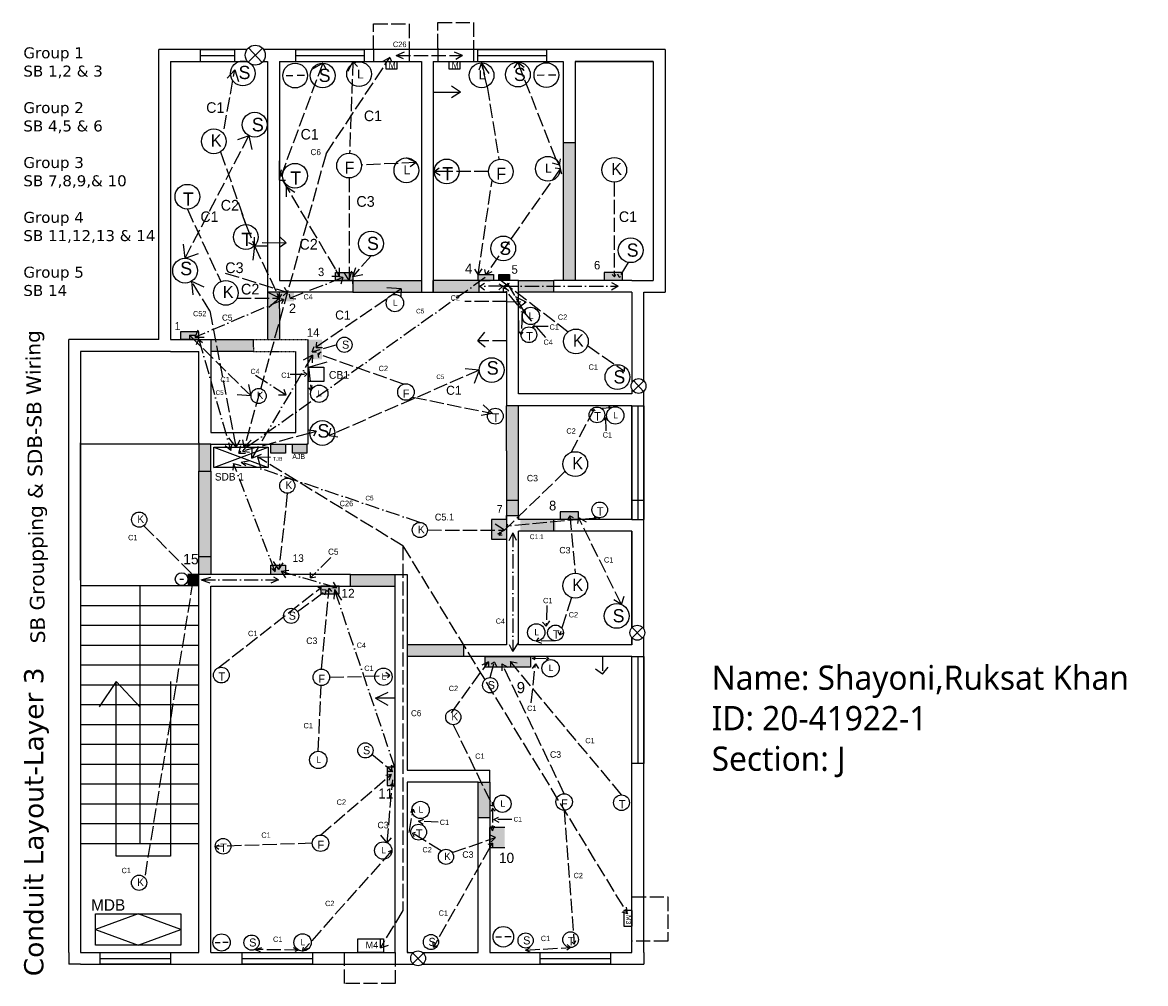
# Model space of a CAD drawing. Header units: inches. Extents: x -305 to 1342, y -989 to 4114.
import ezdxf

# ---------------------------------------------------------------- set-up
doc = ezdxf.new("R2010")
doc.units = ezdxf.units.IN
doc.header["$MEASUREMENT"] = 0
for name, pattern in [('ACAD_ISO02W100', [15, 12, -3]), ('ACAD_ISO10W100', [18, 12, -3, 0, -3]), ('HIDDEN2', [0.1875, 0.125, -0.0625])]:
    doc.linetypes.add(name, pattern=pattern)

msp = doc.modelspace()

# ---------------------------------------------------------------- hatches: boundary and pattern name
for color, points in [(3, [(162.53, -277.77), (152.53, -277.77), (152.53, -346.27), (152.53, -394.27), (162.53, -394.27), (162.53, -346.27)]), (3, [(32.53, -394.27), (-25.47, -394.27), (-25.47, -397.19), (-25.47, -404.27), (32.53, -404.27)]), (3, [(80.98, -394.27), (42.53, -394.27), (42.44, -404.27), (80.98, -404.27)]), (3, [(144.53, -394.27), (114.53, -394.27), (114.53, -404.27), (144.53, -404.27)]), (3, [(-87.47, -418.04), (-87.47, -404.27), (-97.47, -404.27), (-97.47, -418.27), (-97.47, -444.27), (-87.47, -444.27)]), (8, [(-75.21, -404.22), (-87.47, -404.22), (-87.47, -411.96), (-75.21, -411.96)]), (3, [(-109.47, -444.27), (-145.47, -444.27), (-145.47, -454.27), (-109.47, -454.27), (-109.47, -450.78)]), (8, [(-51.43, -444.26), (-64.22, -444.26), (-64.22, -460.98), (-51.43, -460.98)]), (3, [(114.53, -500.27), (104.53, -500.27), (104.53, -538.34), (104.53, -592.94), (114.53, -592.94)]), (3, [(-145.47, -532.78), (-155.47, -532.78), (-155.47, -555.55), (-145.47, -555.55)]), (56, [(-82.34, -532.6), (-94.6, -532.6), (-94.6, -540.33), (-82.34, -540.33)]), (78, [(-82.34, -532.78), (-94.6, -532.78), (-94.6, -540.33), (-82.34, -540.33)]), (4, [(-64.28, -532.78), (-73.47, -532.78), (-76.53, -532.78), (-76.53, -540.33), (-64.28, -540.33)]), (3, [(-145.47, -555.55), (-155.47, -555.55), (-155.47, -642.84), (-145.47, -642.84)]), (8, [(104.53, -596.27), (91.74, -596.27), (91.74, -612.99), (104.53, -612.99)]), (3, [(146.09, -596.26), (116.09, -596.26), (116.09, -606.26), (146.09, -606.26)]), (256, [(-145.47, -627.53), (-155.47, -627.53), (-155.47, -642.84), (-145.47, -642.84)]), (256, [(-145.47, -627.53), (-155.47, -627.53), (-155.47, -642.84), (-145.47, -642.84)]), (256, [(-145.47, -627.53), (-155.47, -627.53), (-155.47, -642.84), (-145.47, -642.84)]), (3, [(-145.47, -627.53), (-155.47, -627.53), (-155.47, -642.84), (-145.47, -642.84)]), (8, [(-82.34, -635.03), (-94.6, -635.03), (-94.6, -642.76), (-82.34, -642.76)]), (8, [(-155.47, -642.84), (-164.9, -642.84), (-164.9, -652.27), (-155.47, -652.27)]), (3, [(10.53, -642.84), (-27.47, -642.84), (-27.47, -652.84), (10.53, -652.84)]), (3, [(68.53, -702.27), (20.53, -702.27), (20.53, -712.27), (68.53, -712.27)]), (251, [(124.71, -712.27), (86.53, -712.27), (86.53, -721.22), (124.71, -721.22)]), (3, [(90.53, -818.27), (80.53, -818.27), (80.53, -848.27), (90.53, -848.27)]), (8, [(102.98, -856.76), (90.18, -856.76), (90.18, -873.48), (102.98, -873.48)])]:
    msp.add_hatch(color=color).paths.add_polyline_path(points)
at = {"linetype": 'ACAD_ISO02W100'}
for points in [[(-25.47, -387.55), (-40.07, -387.55), (-40.07, -394.27), (-25.47, -394.27)], [(202.46, -387.79), (187.03, -387.79), (187.03, -394.15), (202.46, -394.15)], [(93.39, -389.44), (80.57, -389.44), (80.57, -394.27), (93.39, -394.27)], [(107.16, -389.44), (97.96, -389.44), (97.96, -394.27), (107.16, -394.27)], [(-155.65, -437.78), (-171.08, -437.78), (-171.08, -444.13), (-155.65, -444.13)], [(165.38, -589.81), (149.95, -589.81), (149.95, -596.17), (165.38, -596.17)], [(-37.04, -652.82), (-52.47, -652.82), (-52.47, -659.18), (-37.04, -659.18)], [(10.09, -821.09), (10.09, -805.66), (3.73, -805.66), (3.73, -821.09)]]:
    msp.add_hatch(color=252, dxfattribs=at).paths.add_polyline_path(points)

# ---------------------------------------------------------------- linework, layer by layer
for p, q in [((-7.91, -199.27), (-7.91, -177.52)), ((-7.91, -177.52), (22.15, -177.52)), ((22.15, -177.52), (22.15, -199.27)), ((46.57, -198.06), (46.57, -176.32)), ((46.57, -176.32), (76.64, -176.32)), ((76.64, -176.32), (76.64, -198.06)), ((-134.23, -266.35), (-125.25, -216.43)), ((-50.87, -210.69), (-87.47, -309.66)), ((-50.87, -210.69), (-60, -216.03)), ((-50.87, -210.69), (-48.09, -215.44)), ((-25.31, -209.27), (-29.57, -217.7)), ((-25.31, -209.27), (-28.16, -286.79)), ((-25.31, -209.27), (-21.42, -213.46)), ((83.41, -210.49), (81.09, -216.72)), ((88.16, -230.3), (83.41, -210.49)), ((83.41, -210.49), (85.78, -220.39)), ((83.41, -210.49), (89.65, -219.52)), ((114.12, -209.87), (110.78, -214.62)), ((146.36, -292.09), (114.12, -209.87)), ((114.12, -209.87), (119.4, -214.21)), ((88.16, -230.3), (98.05, -291.95)), ((-137.18, -285.6), (-115.82, -347.19)), ((-87.47, -309.66), (-87.47, -293.3)), ((-87.47, -305.87), (-87.47, -293.3)), ((28.01, -294.72), (19.88, -290.85)), ((146.36, -292.09), (149.44, -296.85)), ((149.44, -296.85), (150.05, -291.59)), ((-87.47, -309.66), (-87.47, -296.77)), ((-87.47, -309.66), (-85.81, -300.95)), ((28.01, -294.72), (-18.09, -296.79)), ((28.01, -294.72), (23.12, -298.39)), ((43.47, -302.21), (47.49, -299.28)), ((50.08, -302.21), (43.47, -302.21)), ((43.47, -302.21), (48.32, -305.23)), ((89.24, -302.29), (50.08, -302.21)), ((149.91, -299.95), (86.98, -389.44)), ((149.44, -296.85), (143.47, -295.24)), ((149.91, -299.95), (145.67, -299.33)), ((149.91, -299.95), (149.24, -303.63)), ((149.91, -299.95), (150.93, -304.3)), ((-87.47, -309.66), (-82.26, -309.66)), ((-84.86, -309.66), (-36.63, -390.92)), ((-83.15, -312.54), (-81.7, -314.98)), ((-28.55, -307.73), (-28.55, -394.27)), ((80.57, -389.44), (92.36, -309.75)), ((195.57, -311.35), (195.57, -387.76)), ((-81.7, -314.98), (-81.7, -323.66)), ((-81.7, -314.98), (-74.32, -319.69)), ((-165.22, -334.07), (-137.1, -395.35)), ((-115.82, -347.19), (-119.28, -337.2)), ((-115.82, -347.19), (-108.58, -365.22)), ((-108.58, -365.22), (-108.42, -357.72)), ((-108.58, -365.22), (-113.33, -362.42)), ((-108.58, -365.22), (-110.34, -379.57)), ((-108.58, -365.22), (-87.47, -409.25)), ((-108.58, -365.22), (-97.47, -365.22)), ((-10.03, -373.65), (-25.47, -390.91)), ((207.27, -379.08), (199.71, -391.56)), ((-133.24, -388.12), (-80.95, -404.27)), ((-36.63, -390.92), (-39.84, -385.5)), ((-36.63, -390.92), (-36.63, -383.82)), ((-28.55, -394.27), (-32.77, -387.55)), ((-28.55, -394.27), (-26.34, -386.33)), ((-25.47, -390.91), (-22.77, -383.33)), ((80.57, -389.44), (77.81, -384.86)), ((80.57, -389.44), (83.93, -384.66)), ((86.98, -389.44), (86.06, -385.06)), ((86.98, -389.44), (92.26, -386.71)), ((195.57, -387.76), (195.71, -391.28)), ((199.71, -391.56), (198.65, -389.03)), ((-36.63, -390.92), (-43.17, -390.92)), ((-25.47, -390.91), (-16.84, -389.26)), ((100.07, -394.27), (99.03, -393.34)), ((99.03, -393.34), (100.13, -393.4)), ((99.03, -393.34), (99.14, -393.98)), ((100.07, -394.27), (156.57, -437.77)), ((119.07, -419.96), (102.56, -391.85)), ((102.56, -391.85), (102.56, -394.27)), ((102.56, -391.85), (104.85, -391.85)), ((195.71, -391.28), (193.76, -389.45)), ((195.64, -391.21), (196.83, -389.28)), ((199.71, -391.56), (201.19, -390.94)), ((-87.47, -409.25), (-97.47, -404.27)), ((-87.47, -409.25), (-89.36, -407.47)), ((-87.47, -409.25), (-89.3, -405.42)), ((-87.47, -409.25), (-89.3, -405.42)), ((-87.47, -409.25), (-85.37, -405.81)), ((-80.95, -404.27), (-84.38, -407.27)), ((-80.95, -404.27), (-83.15, -400.42)), ((-123.23, -409.25), (-87.47, -409.25)), ((-87.47, -409.25), (-97.47, -418.04)), ((117.78, -422.88), (116.83, -439.89)), ((120.55, -422.39), (116.86, -420.78)), ((119.07, -419.96), (120.55, -422.39)), ((120.55, -422.39), (120.25, -418.7)), ((126.53, -433.22), (128.2, -432.12)), ((139.74, -433.29), (126.53, -433.22)), ((126.53, -433.22), (128.01, -434.24)), ((116.83, -439.89), (115.44, -437.77)), ((116.83, -439.89), (118.63, -438.09)), ((173.02, -449.45), (204.28, -471.13)), ((204.28, -471.13), (201.92, -470.5)), ((204.28, -471.13), (204.13, -467.33)), ((184.24, -502.17), (193.31, -501.86)), ((193.31, -501.86), (190.77, -502.63)), ((193.31, -501.86), (190.84, -501.29)), ((159.12, -539.66), (178.61, -503.41)), ((178.61, -503.41), (176.4, -504.55)), ((178.61, -503.41), (179.03, -504.68)), ((154.12, -555.67), (98.29, -609.75)), ((183.3, -594.92), (104.53, -601.96)), ((158.06, -593.19), (162.61, -641.86)), ((165.41, -594.62), (164.38, -599.75)), ((201.65, -668.22), (165.41, -594.62)), ((165.41, -594.62), (171.78, -598.28)), ((183.3, -594.92), (178.56, -594.35)), ((183.3, -594.92), (181.98, -596.27)), ((98.29, -609.75), (99.13, -606.85)), ((104.53, -601.96), (105.51, -600.13)), ((104.53, -601.96), (105.41, -602.86)), ((98.29, -609.75), (100.75, -609.21)), ((159.5, -662.34), (149.45, -693.89)), ((201.65, -668.22), (195.29, -664.41)), ((201.65, -668.22), (203.96, -661.26)), ((138.68, -669.06), (138.05, -686.43)), ((138.05, -686.43), (135.02, -683.24)), ((138.05, -686.43), (141.08, -682.12)), ((149.45, -693.89), (148.1, -691)), ((149.45, -693.89), (152.59, -692.1)), ((129.84, -699.17), (131.94, -696.29)), ((145.94, -698.87), (129.84, -699.17)), ((129.84, -699.17), (134.17, -700.84)), ((57.92, -759.75), (89.25, -716.75)), ((89.25, -716.75), (83.53, -719.59)), ((89.25, -716.75), (89.25, -721.22)), ((90.71, -730.03), (94.28, -716.85)), ((94.28, -716.85), (91.43, -718.53)), ((94.28, -716.85), (96.25, -721.22)), ((153.23, -828.12), (100.68, -718.34)), ((100.68, -718.34), (100.68, -724.29)), ((100.68, -718.34), (105.62, -721.22)), ((201.71, -829.1), (107.78, -716.46)), ((107.78, -716.46), (107.78, -721.22)), ((107.78, -716.46), (113.63, -717.48)), ((125.39, -751.35), (128.95, -718.31)), ((126.07, -713.49), (128.9, -712.64)), ((126.07, -713.49), (140.39, -713.78)), ((126.07, -713.49), (128.5, -714.76)), ((128.95, -718.31), (126.17, -722.34)), ((128.95, -718.31), (131.63, -722.34)), ((140.39, -713.78), (137.96, -715.01)), ((140.39, -713.78), (138.52, -712.95)), ((185.78, -712.27), (185.78, -727.05)), ((185.78, -727.05), (190.51, -721.15)), ((185.78, -727.05), (179.75, -722.89)), ((59.5, -769.79), (92.86, -838.67)), ((92.86, -838.67), (92.72, -835.26)), ((22.32, -861.05), (25.68, -841.2)), ((25.68, -841.2), (23.3, -844)), ((25.68, -841.2), (26.66, -843.93)), ((92.86, -838.67), (90.53, -837.84)), ((153.23, -842.05), (161.66, -955.39)), ((30.14, -851.32), (34.53, -849.65)), ((46.76, -852.32), (30.14, -851.32)), ((30.14, -851.32), (34.15, -853.79)), ((24.98, -861.56), (27.64, -860.49)), ((49.35, -876.49), (24.98, -861.56)), ((24.98, -861.56), (26.31, -864.34)), ((95.23, -865.12), (90.18, -862.82)), ((58.66, -877.91), (95.23, -865.12)), ((92.63, -870.01), (88.75, -870.98)), ((90.53, -873.48), (92.63, -870.01)), ((95.23, -865.12), (91.43, -868.77)), ((92.63, -870.01), (92.63, -873.48)), ((90.53, -873.48), (42.83, -957.7)), ((210.53, -915.26), (210.53, -915.26)), ((210.53, -915.26), (240.99, -915.26)), ((240.99, -915.26), (240.99, -952.74)), ((-155.47, -962.27), (-155.47, -947.37)), ((42.83, -957.7), (42.43, -953.77)), ((42.83, -957.7), (45.62, -956.51)), ((120.65, -960.22), (124.54, -958.01)), ((120.65, -960.22), (158.67, -958.1)), ((158.67, -958.1), (155.64, -960.36)), ((158.67, -958.1), (155.72, -955.68)), ((161.66, -955.39), (159.94, -953.58)), ((161.66, -955.39), (163.12, -952.3)), ((240.99, -952.74), (210.53, -952.74)), ((120.65, -960.22), (124.2, -961.78))]:
    msp.add_line(p, q, dxfattribs=at)
for p, q in [((-189.47, -444.27), (-189.47, -199.27)), ((-114.88, -199.27), (-189.47, -199.27)), ((238.53, -199.27), (-100.84, -199.27)), ((238.53, -199.27), (238.53, -251.76)), ((-179.47, -209.27), (-114.46, -209.27)), ((-179.47, -209.27), (-179.47, -444.27)), ((-179.47, -209.27), (-114.46, -209.27)), ((-101.27, -209.27), (-97.47, -209.27)), ((-101.27, -209.27), (-97.47, -209.27)), ((-97.47, -209.27), (-97.47, -404.27)), ((-87.47, -209.27), (32.53, -209.27)), ((-87.47, -209.27), (-87.47, -384.27)), ((-87.47, -209.27), (-87.47, -384.27)), ((-87.47, -209.27), (32.53, -209.27)), ((32.53, -209.27), (32.53, -384.27)), ((32.53, -209.27), (32.53, -219.27)), ((42.53, -209.27), (152.53, -209.27)), ((42.53, -209.27), (42.53, -384.27)), ((87.53, -209.27), (97.53, -209.27)), ((152.53, -209.27), (152.53, -346.27)), ((162.53, -209.27), (228.53, -209.27)), ((228.53, -209.27), (162.53, -209.27)), ((162.53, -209.27), (162.53, -346.27)), ((228.53, -209.27), (228.53, -394.27)), ((238.53, -209.27), (238.53, -404.27)), ((42.53, -235.17), (65.66, -235.17)), ((65.66, -235.17), (58.02, -230.12)), ((65.66, -235.17), (58.02, -240.09)), ((-81.61, -362.49), (-87.47, -357.17)), ((-102.17, -362.24), (-81.61, -362.49)), ((-97.47, -362.49), (-97.47, -362.49)), ((-81.61, -362.49), (-87.47, -366.55)), ((-87.47, -394.27), (-25.47, -394.27)), ((90.64, -394.27), (80.98, -394.27)), ((80.98, -394.27), (80.98, -404.27)), ((114.53, -394.27), (90.64, -394.27)), ((114.53, -394.27), (104.53, -394.27)), ((114.53, -490.27), (114.53, -394.27)), ((210.53, -394.27), (144.53, -394.27)), ((144.53, -404.27), (144.53, -394.27)), ((210.53, -394.27), (228.53, -394.27)), ((-87.47, -409.25), (-87.13, -407.97)), ((-80.95, -404.27), (-81.82, -405.03)), ((80.98, -404.27), (104.53, -404.27)), ((104.53, -404.27), (90.46, -404.27)), ((104.53, -404.27), (104.53, -499.21)), ((210.53, -404.27), (144.53, -404.27)), ((210.53, -404.27), (210.53, -480.64)), ((220.53, -404.27), (238.53, -404.27)), ((220.53, -479.13), (220.53, -404.27)), ((-97.47, -418.04), (-97.47, -418.27)), ((114.53, -428.17), (114.53, -438.17)), ((-189.47, -444.27), (-265.47, -444.27)), ((-265.47, -962.27), (-265.47, -444.27)), ((-179.47, -444.27), (-155.47, -444.27)), ((-155.47, -444.27), (-145.47, -444.27)), ((-145.47, -444.27), (-145.47, -522.78)), ((-109.47, -450.78), (-109.47, -444.27)), ((-63.47, -444.27), (-63.47, -486.78)), ((-179.47, -454.27), (-255.47, -454.27)), ((-255.47, -454.27), (-255.47, -536.27)), ((-179.47, -454.27), (-189.47, -454.27)), ((-179.47, -454.27), (-155.47, -454.27)), ((-155.47, -531.56), (-155.47, -454.27)), ((-109.47, -450.78), (-109.47, -450.78)), ((-73.47, -522.78), (-73.47, -454.27)), ((-63.47, -450.78), (-63.47, -522.78)), ((104.53, -492), (104.53, -500.27)), ((210.53, -490.27), (114.53, -490.27)), ((210.53, -486.45), (210.53, -490.27)), ((220.53, -688.95), (220.53, -487.96)), ((114.8, -500.27), (104.53, -500.27)), ((210.53, -500.27), (114.8, -500.27)), ((210.53, -596.27), (210.53, -500.27)), ((210.53, -500.27), (210.53, -596.27)), ((188.27, -510.16), (187.21, -512.6)), ((188.27, -510.16), (188.38, -521.51)), ((188.27, -510.16), (189.74, -512.35)), ((-255.47, -647.56), (-255.47, -531.56)), ((-155.47, -531.56), (-155.47, -532.78)), ((-145.47, -522.78), (-73.47, -522.78)), ((-63.47, -522.78), (-63.47, -532.78)), ((-145.47, -532.78), (-255.47, -532.78)), ((-255.47, -536.27), (-255.47, -652.27)), ((-145.47, -532.78), (-94.6, -532.78)), ((-142.81, -552.38), (-96.95, -535.36)), ((-142.81, -535.36), (-96.95, -552.38)), ((-82.34, -532.78), (-73.47, -532.78)), ((-63.47, -532.78), (-64.28, -532.78)), ((-155.47, -555.55), (-145.47, -555.55)), ((104.53, -580), (114.53, -580)), ((210.53, -580), (220.53, -580)), ((104.53, -592.94), (114.53, -592.94)), ((104.53, -596.27), (104.53, -592.94)), ((104.53, -592.94), (104.53, -596.27)), ((104.53, -596.27), (104.53, -702.27)), ((114.53, -592.94), (114.53, -596.27)), ((114.53, -592.94), (114.53, -596.27)), ((116.06, -596.27), (114.53, -596.27)), ((210.53, -596.27), (144.53, -596.27)), ((144.53, -606.27), (144.53, -596.27)), ((158.06, -593.19), (156.28, -596.14)), ((158.06, -593.19), (160.83, -594.62)), ((114.53, -702.27), (114.53, -606.27)), ((116.1, -606.27), (114.53, -606.27)), ((210.53, -606.27), (144.53, -606.27)), ((210.53, -606.27), (210.53, -687.81)), ((210.53, -687.81), (210.53, -606.27)), ((-155.47, -627.53), (-145.47, -627.53)), ((-164.9, -642.84), (-155.47, -642.84)), ((-27.47, -642.84), (-155.47, -642.84)), ((-155.47, -652.27), (-155.47, -642.84)), ((-27.47, -652.84), (-27.47, -642.84)), ((10.53, -662.27), (10.53, -642.84)), ((10.53, -642.84), (20.53, -642.84)), ((20.53, -642.84), (20.53, -684.8)), ((-255.53, -652.27), (-155.47, -652.27)), ((-255.47, -652.27), (-255.47, -962.27)), ((-205.5, -652.27), (-205.5, -870.2)), ((-171.75, -646.8), (-168.45, -646.8)), ((-168.15, -646.97), (-168.15, -646.97)), ((-155.47, -962.27), (-155.47, -652.27)), ((-145.47, -962.27), (-145.47, -652.84)), ((-145.47, -652.84), (-27.47, -652.84)), ((10.53, -962.27), (10.53, -662.27)), ((20.53, -662.27), (20.53, -808.27)), ((-255.53, -669.03), (-155.47, -669.03)), ((-255.53, -685.8), (-155.47, -685.8)), ((104.53, -702.27), (68.53, -702.27)), ((68.53, -712.27), (68.53, -702.27)), ((210.53, -702.27), (114.53, -702.27)), ((210.53, -702.27), (210.53, -696.37)), ((210.53, -696.37), (210.53, -702.27)), ((220.53, -962.27), (220.53, -695.23)), ((-255.53, -702.56), (-155.47, -702.56)), ((-255.53, -719.32), (-155.47, -719.32)), ((104.53, -712.27), (68.53, -712.27)), ((108.07, -712.27), (104.53, -712.27)), ((210.53, -712.27), (104.9, -712.27)), ((210.53, -808.27), (210.53, -712.27)), ((-255.53, -736.09), (-155.47, -736.09)), ((-225.55, -733.17), (-239.83, -754.58)), ((-225.55, -881.02), (-225.55, -733.17)), ((-225.55, -733.17), (-205.47, -754.58)), ((-179.6, -733.17), (-179.6, -881.02)), ((-6.27, -747.3), (4.51, -742.24)), ((10.53, -747.3), (-6.27, -747.3)), ((-6.27, -747.3), (4.2, -753.32)), ((10.53, -747.3), (10.53, -747.3)), ((-255.53, -752.85), (-155.47, -752.85)), ((-255.53, -769.62), (-155.47, -769.62)), ((-255.53, -786.38), (-155.47, -786.38)), ((-255.53, -803.15), (-155.47, -803.15)), ((20.53, -808.27), (80.53, -808.27)), ((80.53, -808.27), (90.53, -808.27)), ((90.53, -818.27), (90.53, -808.27)), ((210.53, -962.27), (210.53, -808.27)), ((-255.53, -819.91), (-155.47, -819.91)), ((80.53, -818.27), (20.53, -818.27)), ((20.53, -818.27), (20.53, -962.27)), ((-255.53, -836.67), (-155.47, -836.67)), ((-255.53, -853.44), (-155.47, -853.44)), ((80.53, -962.27), (80.53, -848.27)), ((80.53, -962.27), (80.53, -848.27)), ((80.53, -848.27), (90.53, -848.27)), ((90.53, -848.27), (90.53, -962.27)), ((-255.53, -870.2), (-155.47, -870.2)), ((-179.6, -881.02), (-225.55, -881.02)), ((-206.84, -929.71), (-243.05, -942.91)), ((-170.64, -942.91), (-206.84, -929.71)), ((-243.05, -942.91), (-206.84, -956.11)), ((-206.84, -956.11), (-170.64, -942.91)), ((-265.47, -962.27), (-265.47, -972.27)), ((-255.47, -962.27), (-179.47, -962.27)), ((-255.47, -962.27), (-155.47, -962.27)), ((-145.47, -962.27), (10.53, -962.27)), ((-13.47, -962.27), (10.53, -962.27)), ((21.53, -962.27), (20.53, -962.27)), ((20.53, -962.27), (26.03, -962.27)), ((21.53, -962.27), (26.03, -962.27)), ((33.53, -962.27), (80.53, -962.27)), ((33.53, -962.27), (56.53, -962.27)), ((56.53, -962.27), (80.53, -962.27)), ((90.53, -962.27), (210.53, -962.27)), ((220.53, -962.27), (220.53, -972.27)), ((-255.47, -972.27), (-265.47, -972.27)), ((-255.47, -972.27), (25.97, -972.27)), ((33.58, -972.27), (220.53, -972.27))]:
    msp.add_line(p, q)
at = {"color": 3, "linetype": 'ByBlock'}
for p, q in [((-125.25, -199.27), (-154.52, -199.27)), ((-154.52, -199.27), (-154.52, -209.27)), ((-125.25, -209.27), (-125.25, -199.27)), ((-73.87, -199.27), (-73.87, -209.27)), ((-15.63, -209.27), (-15.63, -199.27)), ((79.87, -199.27), (79.87, -209.27)), ((138.56, -209.27), (138.56, -199.27)), ((-154.52, -209.27), (-125.25, -209.27)), ((-73.87, -209.27), (-44.59, -209.27)), ((-44.9, -209.27), (-15.63, -209.27)), ((79.87, -209.27), (109.15, -209.27)), ((109.28, -209.27), (138.56, -209.27)), ((42.44, -404.27), (42.53, -394.27)), ((-97.47, -418.27), (-97.47, -444.27)), ((-87.47, -418.04), (-87.47, -444.27)), ((-145.47, -444.27), (-109.47, -444.27)), ((-109.47, -454.27), (-145.47, -454.27))]:
    msp.add_line(p, q, dxfattribs=at)
at = {"color": 3}
for p, q in [((-154.52, -199.27), (-125.25, -199.27)), ((-73.87, -199.27), (-15.63, -199.27)), ((79.87, -199.27), (138.15, -199.27)), ((-154.52, -204.27), (-125.25, -204.27)), ((-73.87, -204.27), (-15.63, -204.27)), ((79.9, -204.27), (138.15, -204.27)), ((-154.52, -209.27), (-125.25, -209.27)), ((152.53, -277.77), (162.53, -277.77)), ((152.53, -277.77), (152.53, -346.27)), ((162.53, -277.77), (162.53, -346.27)), ((152.53, -346.27), (152.53, -394.27)), ((162.53, -346.27), (162.53, -394.27)), ((-97.47, -376.71), (-97.47, -376.71)), ((-25.47, -394.27), (32.53, -394.27)), ((80.98, -394.27), (42.53, -394.27)), ((114.53, -394.27), (144.53, -394.27)), ((-87.47, -404.27), (-97.47, -404.27)), ((-97.47, -404.27), (-97.47, -418.27)), ((-87.47, -418.04), (-87.47, -404.27)), ((-25.47, -404.27), (32.53, -404.27)), ((42.44, -404.27), (80.98, -404.27)), ((144.53, -404.27), (114.53, -404.27)), ((104.53, -538.34), (104.53, -500.27)), ((114.53, -596.27), (114.53, -500.27)), ((210.53, -500.27), (210.53, -596.27)), ((210.53, -500.27), (220.53, -500.27)), ((215.53, -500.27), (215.53, -596.27)), ((220.53, -596.27), (220.53, -500.27)), ((220.53, -500.27), (220.53, -596.27)), ((220.53, -500.27), (220.53, -596.27)), ((220.53, -500.27), (220.53, -596.27)), ((-155.47, -532.78), (-155.47, -555.55)), ((-145.47, -555.55), (-145.47, -532.78)), ((104.53, -538.34), (104.53, -596.27)), ((-155.47, -555.55), (-145.47, -555.55)), ((-155.47, -642.84), (-155.47, -555.55)), ((-155.47, -555.55), (-145.47, -555.55)), ((-145.47, -555.55), (-145.47, -642.84)), ((144.53, -596.27), (114.53, -596.27)), ((210.53, -596.27), (220.53, -596.27)), ((144.53, -606.27), (114.53, -606.27)), ((-155.47, -627.53), (-145.47, -627.53)), ((-155.47, -642.84), (-164.9, -642.84)), ((-27.47, -642.84), (10.53, -642.84)), ((-27.47, -652.84), (10.53, -652.84)), ((68.53, -702.27), (20.53, -702.27)), ((68.53, -712.27), (20.53, -712.27)), ((210.53, -712.27), (220.53, -712.27)), ((210.53, -802.7), (210.53, -712.27)), ((215.53, -712.27), (215.53, -802.7)), ((220.53, -712.27), (220.53, -802.7)), ((220.53, -802.7), (220.53, -712.27)), ((220.53, -712.27), (220.53, -802.7)), ((220.53, -802.7), (210.53, -802.7)), ((80.53, -848.27), (80.53, -818.27)), ((80.53, -818.27), (90.53, -818.27)), ((90.53, -818.27), (90.53, -848.27)), ((-239.42, -962.27), (-179.47, -962.27)), ((-238.95, -972.27), (-238.95, -962.27)), ((-238.95, -967.27), (-179.47, -967.27)), ((-179.47, -962.27), (-179.47, -972.27)), ((-119.47, -962.27), (-59.51, -962.27)), ((-118.99, -972.27), (-118.99, -962.27)), ((-118.99, -967.27), (-59.51, -967.27)), ((-59.51, -962.27), (-59.51, -972.27)), ((132.48, -962.27), (192.44, -962.27)), ((132.96, -972.27), (132.96, -962.27)), ((132.96, -967.27), (192.44, -967.27)), ((192.44, -962.27), (192.44, -972.27)), ((-179.47, -972.27), (-238.95, -972.27)), ((-238.95, -972.27), (-179.47, -972.27)), ((-59.51, -972.27), (-118.99, -972.27)), ((-118.99, -972.27), (-59.51, -972.27)), ((192.44, -972.27), (132.96, -972.27))]:
    msp.add_line(p, q, dxfattribs=at)
at = {"color": 0}
for p, q in [((-101.88, -198), (-113.84, -209.95)), ((-113.72, -197.88), (-102, -210.07)), ((-81.87, -221.2), (-76, -221.12)), ((-66.11, -221.2), (-72.45, -221.2)), ((130.49, -220.79), (136.36, -220.71)), ((146.25, -220.79), (139.91, -220.79)), ((-87.47, -276.93), (-87.47, -309.66)), ((-62.98, -467.74), (-47.04, -463.15)), ((220.52, -479.12), (211.66, -487.98)), ((211.74, -479.03), (220.43, -488.07)), ((104.53, -596.27), (91.74, -596.27)), ((91.74, -596.27), (91.74, -612.99)), ((91.74, -612.99), (104.53, -612.99)), ((219.54, -687.66), (210.68, -696.52)), ((210.77, -687.57), (219.45, -696.61)), ((102.98, -856.76), (90.18, -856.76)), ((90.18, -856.76), (90.18, -873.48)), ((90.18, -873.48), (102.98, -873.48)), ((95.38, -949.05), (100.25, -948.98)), ((108.45, -949.05), (103.2, -949.05)), ((-141.75, -953.86), (-137.65, -953.81)), ((-130.75, -953.86), (-135.17, -953.86)), ((34.21, -962.86), (25.35, -971.72)), ((25.44, -962.77), (34.12, -971.81))]:
    msp.add_line(p, q, dxfattribs=at)
at = {"color": 3, "linetype": 'ACAD_ISO02W100'}
for p, q in [((-73.87, -199.27), (-15.63, -199.27)), ((79.9, -199.27), (138.15, -199.27)), ((-48.02, -287.2), (5.88, -206.04)), ((5.88, -206.04), (0, -209.27)), ((5.88, -206.04), (7.24, -209.27)), ((11.23, -204.22), (18.41, -201)), ((11.23, -204.22), (67.41, -204.22)), ((11.23, -204.22), (17.2, -206.89)), ((67.41, -204.22), (60.46, -201.54)), ((67.41, -204.22), (61.56, -207.72)), ((-167.2, -375.59), (-113.25, -271.99)), ((-113.25, -271.99), (-122.76, -275.39)), ((-113.25, -271.99), (-110.9, -283.68)), ((-48.02, -287.2), (-117.12, -535.36)), ((-167.2, -375.59), (-168.76, -360.47)), ((-167.2, -375.59), (-154.81, -371.02)), ((-146.2, -420.09), (-161.7, -394.98)), ((-161.7, -394.98), (-160.62, -406.64)), ((-161.7, -394.98), (-151.46, -399.87)), ((-146.2, -420.09), (-124.13, -535.36)), ((81.47, -470.11), (-40.66, -523.3)), ((81.47, -470.11), (68.15, -468.85)), ((81.47, -470.11), (76.61, -483.04)), ((-56.27, -521.63), (-62.54, -520.76)), ((-61.61, -523.3), (-56.27, -521.63)), ((-56.27, -521.63), (-58.76, -525.93)), ((-45.37, -525.28), (-43.91, -519.23)), ((-124.13, -535.36), (-130.17, -527.5)), ((-124.13, -535.36), (-120.5, -529.01)), ((-61.61, -523.3), (-118.61, -538.72)), ((-117.12, -535.36), (-118.28, -529.01)), ((-117.12, -535.36), (-111.34, -529.36)), ((-40.66, -523.3), (-45.37, -525.28)), ((-45.37, -525.28), (-37.96, -526.43)), ((-118.61, -538.72), (-113.2, -532.78)), ((-118.61, -538.72), (-112.68, -539.55)), ((16.98, -618.75), (-106.11, -543.36)), ((-106.11, -543.36), (-94.89, -543.79)), ((-106.11, -543.36), (-103.57, -552.38)), ((16.98, -618.75), (16.94, -769.34)), ((16.98, -618.75), (206.82, -929.66)), ((16.94, -769.34), (16.74, -926.86)), ((16.74, -926.86), (-2.14, -958.29)), ((206.82, -929.66), (202.29, -928.33)), ((206.82, -929.66), (205.95, -923.94)), ((-2.14, -958.29), (-2.14, -950.84)), ((-2.14, -958.29), (4.89, -956.02))]:
    msp.add_line(p, q, dxfattribs=at)
at = {"color": 0, "linetype": 'ACAD_ISO02W100'}
for p, q in [((-7.91, -199.27), (-7.91, -209.27)), ((22.15, -199.27), (22.15, -209.27)), ((46.57, -198.06), (46.57, -209.27)), ((76.64, -198.06), (76.64, -209.27)), ((-125.25, -216.43), (-131.51, -223.53)), ((-125.25, -216.43), (-122.03, -226.26)), ((15.4, -401.53), (-56.51, -450.97)), ((15.4, -401.53), (2.89, -400.49)), ((15.4, -401.53), (15.1, -408.06)), ((120.99, -412.58), (112.15, -408.18)), ((104.53, -412.25), (69.21, -412.17)), ((104.53, -412.25), (120.99, -412.58)), ((120.99, -412.58), (114.53, -417.54)), ((-111.43, -491.99), (-163.58, -440.48)), ((-163.58, -440.48), (-163.58, -444.27)), ((-163.58, -440.48), (-158.18, -440.48)), ((80.25, -445.45), (86.22, -437.92)), ((104.53, -445.45), (80.25, -445.45)), ((80.25, -445.45), (86.5, -450.41)), ((104.53, -445.45), (104.53, -445.45)), ((-38.93, -448.7), (-59.8, -454.76)), ((-59.8, -454.76), (-58.2, -450.13)), ((-59.8, -454.76), (-56.1, -454.79)), ((-56.51, -450.97), (-55.83, -446.38)), ((-56.51, -450.97), (-51.07, -451.02)), ((-54.98, -456.43), (-52.25, -454.72)), ((17.43, -482.03), (-54.98, -456.43)), ((-54.98, -456.43), (-54.39, -459.44)), ((-78.3, -473.65), (-64.37, -473.53)), ((-64.37, -473.53), (-66.92, -471.8)), ((-64.37, -473.53), (-66.38, -475.43)), ((-62.98, -467.74), (-60.56, -487.24)), ((-111.43, -491.99), (-113.28, -482.15)), ((-60.56, -487.24), (-59.76, -483.27)), ((-111.43, -491.99), (-123.24, -490.96)), ((-60.56, -487.24), (-62.48, -485.11)), ((25.05, -492.9), (92.59, -506.73)), ((92.59, -506.73), (84.67, -499.58)), ((92.59, -506.73), (83.12, -508.57)), ((-80.76, -574.21), (-87.96, -638.69)), ((-202.07, -601.65), (-158.83, -644.98)), ((37.65, -605.25), (102.9, -605.29)), ((102.9, -605.29), (94.9, -600.2)), ((102.9, -605.29), (96.76, -608.79)), ((-87.96, -638.69), (-92.45, -631.96)), ((-87.96, -638.69), (-84.15, -632.99)), ((-158.93, -644.88), (-161.01, -645.07)), ((-158.83, -644.98), (-159.33, -642.84)), ((-200.76, -896.96), (-160.18, -647.56)), ((-160.18, -647.56), (-162.98, -649.74)), ((-160.95, -652.27), (-160.18, -647.56)), ((-160.18, -647.56), (-158.09, -650.24)), ((-139.2, -721.8), (-52.45, -653.98)), ((-52.45, -653.98), (-54.84, -653.99)), ((-52.45, -653.98), (-53.06, -656.15)), ((-51.96, -722.8), (-45.28, -654.34)), ((-45.28, -654.34), (-47.22, -657.55)), ((-45.28, -654.34), (-43.53, -657.29)), ((-72.16, -674.25), (-47.93, -656.15)), ((-47.93, -656.15), (-51.35, -655.96)), ((-47.93, -656.15), (-49.21, -660.34)), ((-44.99, -729.76), (5.77, -728.33)), ((5.77, -728.33), (2.63, -725.79)), ((5.77, -728.33), (3.86, -730.32)), ((-54.61, -792.23), (-52.26, -736.72)), ((-9.27, -794.84), (8.48, -809.4)), ((3.96, -805.68), (7.64, -808.71)), ((6.94, -804.2), (7.64, -808.71)), ((-52.7, -863.03), (7.02, -811.95)), ((7.02, -811.95), (2.39, -812.79)), ((3.61, -869.61), (8.35, -816.35)), ((8.48, -809.4), (3.76, -809.4)), ((3.76, -814.73), (7.02, -811.95)), ((7.64, -808.71), (4.78, -809.4)), ((7.02, -811.95), (5.16, -817.05)), ((7.02, -811.95), (5.16, -817.05)), ((8.1, -819.24), (6.14, -821.11)), ((7.93, -821.11), (8.1, -819.24)), ((8.1, -819.24), (8.95, -821.98)), ((3.61, -869.61), (-1.73, -863.12)), ((-59.66, -870), (-141.73, -872.76)), ((-141.73, -872.76), (-138.5, -871.35)), ((-141.73, -872.76), (-138.73, -875.04)), ((3.61, -869.61), (7.3, -865.49)), ((7.62, -876.14), (-67.89, -961.17)), ((7.62, -876.14), (4.38, -877.31)), ((7.62, -876.14), (6.52, -878.93)), ((-108.32, -959.82), (-102.31, -958.23)), ((-71.18, -960.38), (-75.46, -958.51)), ((-67.89, -961.17), (-67.18, -957.78)), ((-67.89, -961.17), (-63.54, -958.63)), ((-71.18, -960.38), (-108.32, -959.82)), ((-108.32, -959.82), (-103.71, -961.53)), ((-71.18, -960.38), (-74.49, -961.48)), ((-32.45, -988.56), (-32.45, -962.27)), ((10.53, -962.27), (10.53, -988.56)), ((10.53, -988.56), (-32.45, -988.56))]:
    msp.add_line(p, q, dxfattribs=at)
at = {"linetype": 'ByBlock'}
for p, q in [((-87.47, -384.27), (-87.47, -394.27)), ((32.53, -384.27), (32.53, -404.21)), ((42.53, -384.27), (42.44, -404.27)), ((-87.47, -394.27), (-25.47, -394.27)), ((-25.47, -394.27), (-25.47, -404.27)), ((-25.47, -397.19), (-25.47, -394.27)), ((-25.47, -404.27), (-87.47, -404.27)), ((32.53, -404.21), (42.44, -404.26))]:
    msp.add_line(p, q, dxfattribs=at)
at = {"color": 1, "linetype": 'ACAD_ISO10W100'}
for p, q in [((86.49, -391.94), (-121.78, -540.18)), ((-33.89, -391.93), (-78.47, -409.43)), ((-33.89, -391.93), (-38.33, -390.92)), ((-33.89, -391.93), (-35.56, -397.6)), ((81.96, -399.29), (85.79, -396.54)), ((101.27, -399.3), (98.25, -397.62)), ((102, -399.3), (106.93, -396.65)), ((198.82, -399.3), (193.51, -396.34)), ((-78.47, -409.43), (-78.83, -405.91)), ((101.27, -399.3), (81.96, -399.29)), ((81.96, -399.29), (85.79, -402.3)), ((101.27, -399.3), (97.98, -402.3)), ((137.84, -442.5), (101.71, -400.66)), ((101.71, -400.66), (101.82, -403.46)), ((101.71, -400.66), (104.85, -401.74)), ((102, -399.3), (198.82, -399.3)), ((102, -399.3), (106.38, -403.04)), ((198.82, -399.3), (193.2, -402.57)), ((-83.86, -410.4), (-158.62, -442.33)), ((-83.86, -410.4), (-86.32, -409.87)), ((-83.86, -410.4), (-85.65, -414.08)), ((-78.47, -409.43), (-73.57, -409.96)), ((-158.62, -442.33), (-156.22, -436.21)), ((-158.62, -442.33), (-151.03, -442.33)), ((-155.63, -444.1), (-157.72, -448.67)), ((-155.47, -444.27), (-128.62, -538.08)), ((-155.47, -444.27), (-152.35, -446.77)), ((-59.51, -457.5), (-110.89, -544.48)), ((-59.51, -457.5), (-67.45, -461.7)), ((-59.51, -457.5), (-59.86, -463.87)), ((-107.65, -474.39), (-81.63, -491.36)), ((-81.63, -491.36), (-88.19, -491.24)), ((-81.63, -491.36), (-83.39, -486.44)), ((-128.62, -538.08), (-133.36, -534.12)), ((-128.62, -538.08), (-127.58, -533.69)), ((-121.78, -540.18), (-120.14, -533.83)), ((-121.78, -540.18), (-116.02, -540.46)), ((-110.89, -544.48), (-110.55, -536.54)), ((-110.89, -544.48), (-102.61, -541.11)), ((-126.25, -548.99), (-126.9, -554.58)), ((-90.92, -640.67), (-126.25, -548.99)), ((-126.25, -548.99), (-120.04, -550.68)), ((-119.88, -547.87), (-112.42, -546.64)), ((31.23, -598.83), (-119.88, -547.87)), ((-119.88, -547.87), (-115.97, -550.63)), ((109.86, -607.7), (106.61, -614.36)), ((109.86, -607.7), (109.86, -705.5)), ((109.86, -607.7), (112.58, -613.83)), ((-43.96, -628.46), (-61.26, -645.7)), ((-153.54, -647.33), (-145.54, -645.06)), ((-90.92, -640.67), (-93.83, -637.74)), ((-88.32, -647.33), (-92.03, -645.06)), ((-90.92, -640.67), (-90.36, -636.29)), ((-86.01, -640.18), (-79.44, -639.11)), ((-38.81, -654.27), (-86.01, -640.18)), ((-86.01, -640.18), (-82.42, -645.55)), ((-61.26, -645.7), (-61.13, -641.14)), ((-61.26, -645.7), (-56.68, -644.72)), ((-153.54, -647.33), (-88.32, -647.33)), ((-153.54, -647.33), (-146.25, -649.83)), ((-88.32, -647.33), (-94.77, -650.07)), ((-38.81, -654.27), (-43.13, -654.49)), ((-38.81, -654.27), (-41.81, -649.48)), ((-40.9, -655.63), (-41.43, -663.68)), ((10.12, -805.68), (-40.9, -655.63)), ((-40.9, -655.63), (-35.07, -664.55)), ((109.86, -707.93), (106.93, -702.21)), ((109.86, -707.93), (114.53, -700.73)), ((109.86, -705.5), (109.86, -707.93)), ((10.12, -805.68), (6.94, -804.2)), ((10.12, -805.68), (10.53, -801.42)), ((92.78, -840.39), (91.65, -843.1)), ((92.78, -840.39), (92.55, -859.38)), ((92.78, -840.39), (94.82, -842.82)), ((93.89, -849.97), (97.78, -847.82)), ((109.07, -849.88), (93.89, -849.97)), ((93.89, -849.97), (97.91, -852.29)), ((92.55, -859.38), (91.22, -855.73)), ((92.55, -859.38), (94.33, -855.35))]:
    msp.add_line(p, q, dxfattribs=at)
at = {"linetype": 'HIDDEN2'}
for p, q in [((-109.47, -444.27), (-63.47, -444.27)), ((-109.47, -450.78), (-109.47, -454.27)), ((-109.47, -454.27), (-73.47, -454.27))]:
    msp.add_line(p, q, dxfattribs=at)
at = {"color": 0}
for points in [[(2.79, -209.27), (11.7, -209.27), (11.7, -215.72), (2.79, -215.72)], [(56.07, -209.27), (64.97, -209.27), (64.97, -215.72), (56.07, -215.72)], [(-25.47, -394.27), (-40.07, -394.27), (-40.07, -387.55), (-25.47, -387.55)], [(187.06, -394.11), (202.48, -394.11), (202.48, -387.76), (187.06, -387.76)], [(93.39, -394.27), (80.57, -394.27), (80.57, -389.44), (93.39, -389.44)], [(80.98, -394.27), (90.64, -394.27), (90.64, -394.27), (80.98, -394.27)], [(97.96, -389.44), (107.16, -389.44), (107.16, -394.27), (97.96, -394.27)], [(-171.06, -444.1), (-155.63, -444.1), (-155.63, -437.75), (-171.06, -437.75)], [(-62.98, -467.74), (-49.82, -467.74), (-49.82, -479.79), (-62.98, -479.79)], [(149.98, -596.14), (165.41, -596.14), (165.41, -589.78), (149.98, -589.78)], [(-52.45, -659.15), (-37.02, -659.15), (-37.02, -652.79), (-52.45, -652.79)], [(3.76, -805.68), (3.76, -821.11), (10.12, -821.11), (10.12, -805.68)], [(210.67, -926.8), (203.59, -926.8), (203.59, -940.2), (210.67, -940.2)], [(-21.04, -950.84), (0.58, -950.84), (0.58, -962.38), (-21.04, -962.38)]]:
    msp.add_lwpolyline(points, close=True, dxfattribs=at)
for points in [[(-142.81, -535.36), (-96.95, -535.36), (-96.95, -552.38), (-142.81, -552.38)], [(-94.6, -532.6), (-82.34, -532.6), (-82.34, -540.33), (-94.6, -540.33)], [(-76.53, -532.6), (-64.28, -532.6), (-64.28, -540.33), (-76.53, -540.33)], [(-94.6, -635.03), (-82.34, -635.03), (-82.34, -642.76), (-94.6, -642.76)], [(86.53, -712.27), (124.71, -712.27), (124.71, -721.22), (86.53, -721.22)], [(-243.05, -929.71), (-170.64, -929.71), (-170.64, -956.11), (-243.05, -956.11)]]:
    msp.add_lwpolyline(points, close=True)
for centre, radius in [((-107.86, -203.97), 8.45), ((-118.37, -219.37), 10.47), ((-74.14, -221.2), 10.47), ((-50.87, -221.16), 10.47), ((-20.07, -219.98), 10.47), ((83.41, -220.96), 10.47), ((114.12, -220.35), 10.47), ((138.22, -220.79), 10.47), ((-108.41, -262.7), 10.47), ((-142.89, -276.82), 10.47), ((-28.55, -297.26), 10.47), ((19.88, -301.32), 10.47), ((53.94, -302.21), 10.47), ((99.71, -302.29), 10.47), ((139.44, -299.95), 10.47), ((195.57, -300.88), 10.47), ((-74.32, -305.87), 10.47), ((-165.22, -323.59), 10.47), ((-115.82, -357.66), 10.47), ((-10.03, -363.18), 10.47), ((101.73, -367.3), 10.47), ((209.48, -368.84), 10.47), ((-167.2, -386.06), 10.47), ((-132.74, -404.86), 10.47), ((10.13, -413.44), 7.33), ((124.96, -424.31), 7.33), ((123.47, -440.26), 6.65), ((163.16, -445.9), 10.47), ((-32.51, -448.7), 6.42), ((91.95, -470.11), 10.47), ((198.27, -476.01), 10.47), ((-53.8, -490.06), 7.33), ((19.49, -488.69), 6.97), ((216.09, -483.55), 6.27), ((-105.01, -491.99), 6.42), ((95.04, -509.04), 6.65), ((180.96, -507.96), 6.65), ((196.44, -508.48), 7.33), ((-51.14, -523.3), 10.47), ((162.61, -549.53), 10.47), ((-80.76, -567.79), 6.42), ((183.3, -588.27), 6.65), ((-205.94, -596.52), 6.42), ((31.23, -605.25), 6.42), ((162.61, -652.33), 10.47), ((-77.54, -677.76), 6.42), ((197.6, -677.87), 10.47), ((129.7, -691.84), 7.33), ((145.94, -692.22), 6.65), ((215.11, -692.09), 6.27), ((-136.55, -727.9), 6.65), ((141.81, -722.05), 7.33), ((-51.96, -729.76), 6.97), ((0.52, -729.32), 7.33), ((90.71, -736.45), 6.42), ((59.5, -763.37), 6.42), ((-14.76, -791.51), 6.42), ((-54.61, -799.55), 7.33), ((31.86, -841.89), 7.33), ((101.02, -836.63), 7.33), ((153.23, -835.08), 6.97), ((201.71, -835.75), 6.65), ((30.25, -860.61), 6.65), ((-52.7, -870), 6.97), ((-135.08, -872.54), 6.65), ((0.29, -876.14), 7.33), ((53.35, -881.52), 6.42), ((-206.08, -903.38), 6.42), ((-136.35, -953.86), 7.31), ((-110.97, -953.97), 6.42), ((-67.89, -953.84), 7.33), ((40.65, -953.46), 6.42), ((101.79, -949.05), 8.69), ((120.65, -952.19), 6.42), ((158.67, -951.45), 6.65), ((29.78, -967.29), 6.27)]:
    msp.add_circle(centre, radius, dxfattribs=at)
msp.add_circle((-170.1, -646.8), 5.37)

# ---------------------------------------------------------------- texts
at = {"color": 1, "linetype": 'ACAD_ISO10W100', "attachment_point": 1}
for s, insert, char_height, width in [('{\\fVerdana|b0|i0|c0|p34;Group 1\\PSB 1,2 & 3\\P\\PGroup 2\\PSB 4,5 & 6\\P\\PGroup 3\\PSB 7,8,9,& 10\\P\\PGroup 4\\PSB 11,12,13 & 14\\P\\PGroup 5\\PSB 14}', (-303.88, -197.34), 9.2679, 211.7805), ('C4', (-67.07, -405.95), 4.411, 96.9541), ('C5', (-136, -423.19), 5.138, 112.3996), ('C5', (28.11, -418.3), 3.889, 85.0822), ('C4', (135.79, -444.29), 4.411, 96.9541), ('C4', (-111.9, -469.01), 4.411, 96.9541), ('C5', (-141.4, -487.19), 3.889, 85.0822), ('C5', (-14.73, -576.34), 3.889, 85.0822), ('C5.1', (43.91, -591.47), 5.747, 113.7551), ('C1.1', (124.14, -608.9), 4.079, 94.2686), ('C5', (-46.33, -620.99), 5.138, 112.3996), ('C4', (95.4, -680.06), 4.411, 96.9541), ('C4', (-22.09, -700.38), 4.411, 96.9541), ('C1', (110.49, -847.73), 3.956, 69.21)]:
    msp.add_mtext(s, dxfattribs=dict(at, insert=insert, char_height=char_height, width=width))
at = {"color": 3, "linetype": 'ACAD_ISO02W100', "attachment_point": 1}
for s, insert, char_height, width in [('C26', (8.49, -192.46), 4.685, 2627.9136), ('C6', (-61.12, -283.3), 5.115, 117.6106), ('C52', (-160.43, -420.17), 4.442, 102.1467), ('C5', (45.27, -473.91), 3.719, 85.0461), ('C26', (-36.56, -580.45), 4.685, 2627.9136), ('C6', (23.76, -757.51), 5.115, 117.6106)]:
    msp.add_mtext(s, dxfattribs=dict(at, insert=insert, char_height=char_height, width=width))
at = {"color": 0, "attachment_point": 1}
for s, insert, char_height, width in [('S', (-121.92, -213), 11.16, 236.1352), ('S', (-54.21, -215.44), 11.16, 236.1352), ('L', (-21.74, -216.07), 7.6, 178.1721), ('L', (81.09, -216.72), 7.6, 178.1721), ('S', (110.78, -214.62), 11.16, 236.1352), ('C1', (-149.32, -243.77), 8.935, 202.8722), ('C1', (-16.04, -250.78), 8.935, 202.8722), ('{\\C3;S}', (-110.81, -256.95), 11.401, 239.632), ('K', (-145.47, -270.93), 10.27, 207.0976), ('C1', (-69.51, -266.32), 8.935, 202.8722), ('F', (-32.36, -294.09), 10.15, 219.5912), ('T', (-78.17, -302.24), 11.19, 209.8641), ('L', (17.56, -297.08), 7.6, 178.1721), ('T', (50.08, -298.58), 11.19, 209.8641), ('F', (95.9, -299.13), 10.15, 219.5912), ('L', (137.11, -295.71), 7.6, 178.1721), ('K', (193, -294.99), 10.27, 207.0976), ('T', (-169.08, -319.96), 11.19, 209.8641), ('C2', (-137.08, -326.27), 9.077, 185.1857), ('C3', (-22.41, -323.05), 9.057, 194.4169), ('C1', (-154.2, -336), 8.935, 202.8722), ('C1', (199.5, -336), 8.935, 202.8722), ('T', (-119.68, -354.03), 11.19, 209.8641), ('C2', (-70.56, -359.22), 9.077, 185.1857), ('S', (-13.38, -357.46), 11.16, 236.1352), ('S', (98.39, -361.57), 11.16, 236.1352), ('S', (206.14, -363.12), 11.16, 236.1352), ('{\\C3;S}', (-171.39, -378.52), 11.401, 239.632), ('C3', (-133.24, -379.06), 9.057, 194.4169), ('C2', (-119.92, -397.13), 9.077, 185.1857), ('K', (-135.31, -398.98), 10.27, 207.0976), ('C2', (57.22, -406.79), 4.5, 91.8149), ('{\\C1;2}', (-79.39, -413.94), 8.021, 174.3336), ('L', (8.5, -410.47), 5.32, 124.6675), ('C1', (-40.31, -419.78), 7.619, 172.9933), ('L', (123.34, -421.35), 5.32, 124.6675), ('C2', (147.91, -423.11), 4.5, 91.8149), ('{\\C1;14}', (-64.34, -434.69), 7.265, 162.0266), ('C1', (140.91, -431.47), 4.505, 102.2746), ('S', (-34.56, -445.19), 6.84, 144.7997), ('T', (121.02, -437.95), 7.11, 133.2206), ('K', (160.59, -440.01), 10.27, 207.0976), ('{\\C3;S}', (87.75, -462.57), 11.401, 239.632), ('C1', (-85.92, -472.18), 4.505, 102.2746), ('{\\C4;CB1}', (-45.6, -470.87), 6.578, 1079.263), ('C2', (-3.6, -466.47), 4.5, 91.8149), ('C1', (173.9, -465.28), 4.505, 102.2746), ('S', (194.93, -470.29), 11.16, 236.1352), ('C1', (-137.35, -475.81), 4.505, 102.2746), ('C1', (53.46, -483.38), 7.619, 172.9933), ('K', (-106.58, -488.38), 6.3, 126.9937), ('L', (-55.42, -487.09), 5.32, 124.6675), ('F', (16.96, -486.58), 6.75, 146.0875), ('T', (92.59, -506.73), 7.11, 133.2206), ('T', (178.51, -505.65), 7.11, 133.2206), ('L', (194.82, -505.52), 5.32, 124.6675), ('{\\C3;S}', (-55.33, -515.76), 11.401, 239.632), ('C2', (155.12, -519.34), 4.5, 91.8149), ('C1', (185.78, -522.63), 4.505, 102.2746), ('K', (160.03, -543.64), 10.27, 207.0976), ('C3', (121.72, -558.68), 5.501, 118.0796), ('K', (-82.34, -564.18), 6.3, 126.9937), ('{\\C1;7}', (96.4, -584.15), 6.485, 146.3433), ('T', (180.86, -585.97), 7.11, 133.2206), ('K', (-207.52, -592.91), 6.3, 126.9937), ('K', (29.65, -601.64), 6.3, 126.9937), ('C1', (-215.38, -609.39), 4.505, 102.2746), ('{\\C1;13}', (-76.25, -625.83), 6.343, 1671.936), ('C3', (149.17, -619.55), 5.501, 118.0796), ('C1', (186.9, -628.25), 4.505, 102.2746), ('K', (160.03, -646.44), 10.27, 207.0976), ('C1', (135.38, -662.63), 4.505, 102.2746), ('S', (194.26, -672.15), 11.16, 236.1352), ('S', (-79.58, -674.25), 6.84, 144.7997), ('C2', (157.06, -674.65), 4.5, 91.8149), ('C1', (-113.99, -690.46), 4.505, 102.2746), ('L', (128.08, -688.87), 5.32, 124.6675), ('T', (143.49, -689.92), 7.11, 133.2206), ('C3', (-64.78, -696.12), 5.501, 118.0796), ('C1', (-15.73, -719.86), 4.505, 102.2746), ('L', (140.18, -719.08), 5.32, 124.6675), ('T', (-139, -725.59), 7.11, 133.2206), ('F', (-54.49, -727.66), 6.75, 146.0875), ('L', (-1.11, -726.36), 5.32, 124.6675), ('C2', (55.66, -736.9), 4.5, 91.8149), ('S', (88.66, -732.94), 6.84, 144.7997), ('C1', (121.89, -753.66), 4.505, 102.2746), ('C1', (-67.04, -768.36), 4.505, 102.2746), ('K', (57.92, -759.75), 6.3, 126.9937), ('S', (-16.81, -788), 6.84, 144.7997), ('C1', (171.13, -780.99), 4.505, 102.2746), ('L', (-56.24, -796.59), 5.32, 124.6675), ('C1', (78.01, -794.14), 4.505, 102.2746), ('C3', (141.25, -792.25), 5.501, 118.0796), ('C2', (-39.08, -833.02), 4.5, 91.8149), ('L', (99.39, -833.66), 5.32, 124.6675), ('F', (150.7, -832.98), 6.75, 146.0875), ('T', (199.26, -833.44), 7.11, 133.2206), ('L', (30.23, -838.93), 5.32, 124.6675), ('C3', (-4.56, -851.89), 5.501, 118.0796), ('C1', (48.05, -850.08), 4.505, 102.2746), ('C1', (-102.73, -860.88), 4.505, 102.2746), ('T', (27.8, -858.31), 7.11, 133.2206), ('T', (-137.53, -870.23), 7.11, 133.2206), ('F', (-55.23, -867.89), 6.75, 146.0875), ('L', (-1.34, -873.17), 5.32, 124.6675), ('C2', (33.45, -873.22), 4.5, 91.8149), ('K', (51.77, -877.91), 6.3, 126.9937), ('C3', (67.16, -876.79), 5.501, 118.0796), ('C1', (-220.91, -890.77), 4.505, 102.2746), ('K', (-207.65, -899.77), 6.3, 126.9937), ('C2', (161.18, -895.02), 4.5, 91.8149), ('C2', (-48.86, -918.63), 4.5, 91.8149), ('C1', (47.14, -926.75), 4.505, 102.2746), ('C1', (-92.86, -948.86), 4.505, 102.2746), ('S', (118.6, -948.68), 6.84, 144.7997), ('C1', (133.5, -948.2), 4.505, 102.2746), ('T', (156.22, -949.14), 7.11, 133.2206), ('S', (-113.02, -950.46), 6.84, 144.7997), ('L', (-69.52, -950.87), 5.32, 124.6675), ('S', (38.6, -949.95), 6.84, 144.7997)]:
    msp.add_mtext(s, dxfattribs=dict(at, insert=insert, char_height=char_height, width=width))
at = {"linetype": 'ACAD_ISO02W100', "attachment_point": 1}
for s, insert, char_height, width in [('{\\C3;M}', (4.95, -209.66), 5.293, 141.5712), ('{\\C3;M}', (58.23, -209.66), 5.293, 141.5712), ('{\\C1;6}', (178.46, -377.9), 7.107, 165.8124), ('{\\C1;4}', (69.34, -380.21), 8.458, 193.4143), ('{\\C1;5}', (108.68, -381.45), 7.241, 149.8163), ('{\\C1;8}', (140.49, -580.54), 8.142, 177.6864), ('{\\fYu Gothic Medium|b0|i0|c0|p34;Name: Shayoni,Ruksat Khan\\PID: 20-41922-1\\PSection: J}', (277.92, -719.79), 20.5335, 40572.0722), ('{\\C1;9}', (113.14, -733.71), 9.459, 213.7798), ('{\\C1;10}', (98.12, -878.06), 8.613, 205.954)]:
    msp.add_mtext(s, dxfattribs=dict(at, insert=insert, char_height=char_height, width=width))
at = {"attachment_point": 1}
for s, insert, char_height, width in [('{\\C1;3}', (-54.84, -383.6), 7.075, 137.9247), ('{\\C56;TJB}', (-92.89, -543.49), 3.25, 76.5378), ('{\\C1;MDB}', (-246.61, -917.32), 9.691, 5123.1443)]:
    msp.add_mtext(s, dxfattribs=dict(at, insert=insert, char_height=char_height, width=width))
at = {"color": 0, "linetype": 'ACAD_ISO02W100', "attachment_point": 1}
for s, insert, char_height, width in [('{\\C1;1}', (-176.13, -429.56), 6.748, 137.7686), ('{\\C1;15}', (-168.82, -625.4), 8.834, 208.3342)]:
    msp.add_mtext(s, dxfattribs=dict(at, insert=insert, char_height=char_height, width=width))
at = {"color": 1, "linetype": 'ACAD_ISO10W100', "attachment_point": 1}
for s, insert, char_height, width, rotation in [('{\\fVerdana|b0|i0|c0|p34;\\C256;SB Groupping & SDB-SB Wiring}', (-297.85, -701.13), 12.3541, 288.2166, 90.92541), ('{\\fVerdana|b0|i0|c0|p34;\\C256;Conduit Layout-Layer 3}', (-303.25, -982.4), 16.2578, 380.8606, 90)]:
    msp.add_mtext(s, dxfattribs=dict(at, insert=insert, char_height=char_height, width=width, rotation=rotation))
at = {"color": 3, "attachment_point": 1}
for s, insert, char_height, width in [('{\\C4;AJB}', (-76.54, -541.01), 4.261, 96.3449), ('{\\C1;SDB 1}', (-142, -557.09), 6.3505, 2105.7597), ('{\\C1;12}', (-35.07, -654.98), 7.566, 161.4986), ('{\\C1;11}', (-3.94, -823.68), 8.556, 182.6216), ('M4', (-14.68, -953.04), 5.834, 135.5289)]:
    msp.add_mtext(s, dxfattribs=dict(at, insert=insert, char_height=char_height, width=width))
at = {"linetype": 'ACAD_ISO02W100', "insert": (210.05, -930.81), "char_height": 4.104, "width": 83.8845, "attachment_point": 1, "rotation": 266.41909}
msp.add_mtext('{\\C3;M3}', dxfattribs=at)

doc.saveas('drawing.dxf')
